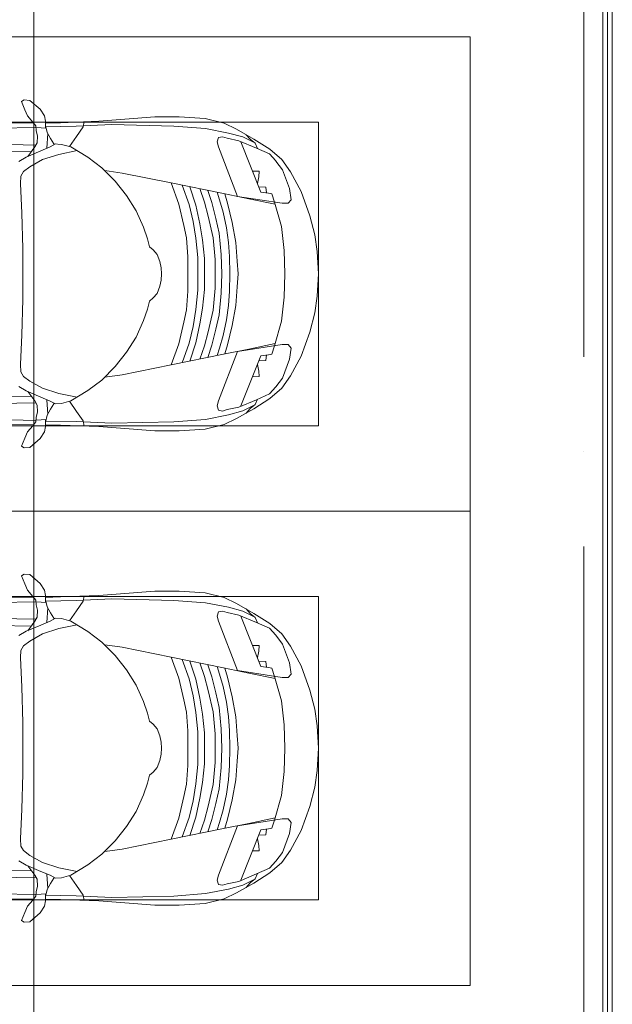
# Model space of a CAD drawing. Header units: millimetres. Extents: x -32229 to 192519, y -13689 to 125138.
# Tile 189 of 256: x 40460 to 43585, y 104500 to 109690. Entities that reach past the tile are written whole.
import ezdxf

# ---------------------------------------------------------------- set-up
doc = ezdxf.new("R2010")
doc.units = ezdxf.units.MM
doc.linetypes.add('ADSK_Линия сетки', pattern=[5000, 4000, -500, 0, -500])
for name, color, linetype, lineweight in [('A-DETL-GENF-OTLN', 7, 'Continuous', 18), ('A-FLOR-____-OTLN', 7, 'Continuous', 18), ('A-GENM-____-OTLN', 7, 'Continuous', 18), ('C-PRKG-____-OTLN', 7, 'Continuous', 18), ('S-GRID-____-OTLN', 7, 'Continuous', 9)]:
    doc.layers.add(name, color=color, linetype=linetype, lineweight=lineweight)

# ---------------------------------------------------------------- blocks, each defined once
blk = doc.blocks.new('АР_Машиноместо - 4900x2400_М__5300х2500_-V27--01 ЭЛ')
at = {"layer": 'A-DETL-GENF-OTLN', "color": 254, "lineweight": 13, "true_color": 0xd4d4d4}
for p, q in [((483.3, 2571.4), (478, 2290)), ((570.6, 2291.4), (564.4, 2580.5)), ((1929.4, 2291.4), (1935.6, 2580.5)), ((2016.7, 2571.4), (2022, 2290)), ((471.8, 2077.7), (474.5, 2239.3)), ((2028.2, 2077.7), (2025.5, 2239.3)), ((462.8, 1889.5), (471.8, 2077.7)), ((2037.2, 1889.5), (2028.2, 2077.7)), ((470.9, 1561.4), (462.8, 1889.5)), ((2029.1, 1561.4), (2037.2, 1889.5)), ((483.4, 1395.6), (470.9, 1561.4)), ((2016.6, 1395.6), (2029.1, 1561.4)), ((507.4, 1274.3), (483.4, 1395.6)), ((1992.6, 1274.3), (2016.6, 1395.6)), ((527.9, 1198.6), (507.4, 1274.3)), ((1972.1, 1198.6), (1992.6, 1274.3)), ((561.7, 1132.1), (527.9, 1198.6)), ((818.8, 1102.9), (554, 1208.1)), ((1681.2, 1102.9), (1946, 1208.1)), ((1938.3, 1132.1), (1972.1, 1198.6)), ((709.1, 1112.7), (708.2, 1146.9)), ((1790.9, 1112.7), (1791.8, 1146.9)), ((737.7, 1113.6), (709.1, 1112.7)), ((772.6, 1121.3), (737.7, 1113.6)), ((792.9, 1076.2), (791.2, 1114.5)), ((824.1, 1063.7), (818.8, 1102.9)), ((1675.9, 1063.7), (1681.2, 1102.9)), ((1707.1, 1076.2), (1708.8, 1114.5)), ((1727.4, 1121.3), (1762.3, 1113.6)), ((1762.3, 1113.6), (1790.9, 1112.7)), ((823.3, 1074.4), (792.9, 1076.2)), ((827.7, 1045), (824.1, 1063.7)), ((871.3, 1031.9), (827.7, 1045)), ((1628.7, 1031.9), (1672.3, 1045)), ((1672.3, 1045), (1675.9, 1063.7)), ((1676.7, 1074.4), (1707.1, 1076.2))]:
    blk.add_line(p, q, dxfattribs=at)
at = {"layer": 'A-DETL-GENF-OTLN', "color": 253, "lineweight": 13, "true_color": 0xaaaaaa}
for p, q in [((603.5, 2534.3), (606.1, 2314.9)), ((1896.5, 2534.3), (1893.9, 2314.9)), ((454.5, 2423.6), (456, 2301.1)), ((2045.5, 2423.6), (2044, 2301.1)), ((341.2, 2366.2), (333.1, 2350.6)), ((333.1, 2350.6), (335.2, 2322.3)), ((384.4, 2347.9), (341.2, 2366.2)), ((417.4, 2333.8), (384.4, 2347.9)), ((633.8, 2340.5), (600.8, 2263)), ((656.7, 2380.3), (633.8, 2340.5)), ((710, 2355.4), (685.1, 2322.3)), ((734.3, 2368.8), (710, 2355.4)), ((772.7, 2371.5), (734.3, 2368.8)), ((929.1, 2364.1), (772.7, 2371.5)), ((1115.2, 2358.7), (929.1, 2364.1)), ((1250, 2357.8), (1115.2, 2358.7)), ((1250, 2357.8), (1384.8, 2358.7)), ((1384.8, 2358.7), (1570.9, 2364.1)), ((1570.9, 2364.1), (1727.3, 2371.5)), ((1727.3, 2371.5), (1765.7, 2368.8)), ((1765.7, 2368.8), (1790, 2355.4)), ((1790, 2355.4), (1814.9, 2322.3)), ((1843.3, 2380.3), (1866.2, 2340.5)), ((1866.2, 2340.5), (1899.2, 2263)), ((2082.6, 2333.8), (2115.6, 2347.9)), ((2115.6, 2347.9), (2158.8, 2366.2)), ((2158.8, 2366.2), (2166.9, 2350.6)), ((2166.9, 2350.6), (2164.8, 2322.3)), ((335.2, 2322.3), (381.7, 2266.4)), ((449.8, 2306.1), (417.4, 2333.8)), ((470, 2290), (449.8, 2306.1)), ((493.6, 2288.6), (470, 2290)), ((482, 2235.6), (479.1, 2288.7)), ((523.3, 2281.2), (493.6, 2288.6)), ((580.6, 2296), (559, 2282.6)), ((630.6, 2332.9), (580.6, 2296)), ((685.1, 2322.3), (647.3, 2254.2)), ((1814.9, 2322.3), (1852.7, 2254.2)), ((1869.4, 2332.9), (1919.4, 2296)), ((1919.4, 2296), (1941, 2282.6)), ((1976.7, 2281.2), (2006.4, 2288.6)), ((2006.4, 2288.6), (2030, 2290)), ((2018, 2235.6), (2020.9, 2288.7)), ((2030, 2290), (2050.2, 2306.1)), ((2050.2, 2306.1), (2082.6, 2333.8)), ((2164.8, 2322.3), (2118.3, 2266.4)), ((381.7, 2266.4), (417.4, 2243.4)), ((417.4, 2243.4), (445.1, 2238.7)), ((445.1, 2238.7), (481.8, 2239.5)), ((453, 2159.1), (455, 2238.9)), ((505.1, 2230), (467.5, 2239.2)), ((559, 2282.6), (523.3, 2281.2)), ((600.8, 2263), (579.9, 2213.8)), ((647.3, 2254.2), (619.7, 2168.6)), ((1852.7, 2254.2), (1880.3, 2168.6)), ((1899.2, 2263), (1920.1, 2213.8)), ((1941, 2282.6), (1976.7, 2281.2)), ((1994.9, 2230), (2032.5, 2239.2)), ((2054.9, 2238.7), (2018.2, 2239.5)), ((2047, 2159.1), (2045, 2238.9)), ((2082.6, 2243.4), (2054.9, 2238.7)), ((2118.3, 2266.4), (2082.6, 2243.4)), ((536.7, 2211.8), (505.1, 2230)), ((586.6, 2231.3), (510.1, 2227.1)), ((564.3, 2195.4), (536.7, 2211.8)), ((567.1, 2153.8), (564.3, 2195.4)), ((579.9, 2213.8), (564.9, 2186.5)), ((1913.4, 2231.3), (1989.9, 2227.1)), ((1920.1, 2213.8), (1935.1, 2186.5)), ((1932.9, 2153.8), (1935.7, 2195.4)), ((1935.7, 2195.4), (1963.3, 2211.8)), ((1963.3, 2211.8), (1994.9, 2230)), ((444.9, 1956.8), (453, 2159.1)), ((580.7, 2105.7), (567.1, 2153.8)), ((619.7, 2168.6), (600.3, 2072.7)), ((1880.3, 2168.6), (1899.7, 2072.7)), ((1919.3, 2105.7), (1932.9, 2153.8)), ((2055.1, 1956.8), (2047, 2159.1)), ((578.8, 2112.6), (525.5, 2074.6)), ((634.6, 2015), (580.7, 2105.7)), ((1865.4, 2015), (1919.3, 2105.7)), ((1921.2, 2112.6), (1974.5, 2074.6)), ((475.1, 2041), (447.5, 2034.4)), ((525.5, 2074.6), (475.1, 2041)), ((1974.5, 2074.6), (2024.9, 2041)), ((2024.9, 2041), (2052.5, 2034.4)), ((690.7, 1941.6), (634.6, 2015)), ((1809.3, 1941.6), (1865.4, 2015)), ((434.8, 1820.7), (444.9, 1956.8)), ((761.1, 1871.7), (690.7, 1941.6)), ((718.3, 1834.2), (705.7, 1926.7)), ((1738.9, 1871.7), (1809.3, 1941.6)), ((1781.7, 1834.2), (1794.3, 1926.7)), ((2065.2, 1820.7), (2055.1, 1956.8)), ((837.5, 1812.1), (761.1, 1871.7)), ((1662.5, 1812.1), (1738.9, 1871.7)), ((422, 1662.9), (434.8, 1820.7)), ((770, 1576.5), (718.3, 1834.2)), ((1730, 1576.5), (1781.7, 1834.2)), ((2078, 1662.9), (2065.2, 1820.7)), ((917, 1761.1), (837.5, 1812.1)), ((1583, 1761.1), (1662.5, 1812.1)), ((1004.2, 1721.4), (917, 1761.1)), ((1064.9, 1700.5), (1004.2, 1721.4)), ((1435.1, 1700.5), (1495.8, 1721.4)), ((1495.8, 1721.4), (1583, 1761.1)), ((422, 1534.1), (422, 1662.9)), ((1107.2, 1689.8), (1064.9, 1700.5)), ((1123.5, 1670.9), (1107.2, 1689.8)), ((1147.5, 1650.5), (1123.5, 1670.9)), ((1352.5, 1650.5), (1376.5, 1670.9)), ((1376.5, 1670.9), (1392.8, 1689.8)), ((1392.8, 1689.8), (1435.1, 1700.5)), ((2078, 1534.1), (2078, 1662.9)), ((1184.7, 1635.7), (1147.5, 1650.5)), ((1217.8, 1629.1), (1184.7, 1635.7)), ((1217.8, 1629.1), (1250, 1626.8)), ((1282.2, 1629.1), (1250, 1626.8)), ((1282.2, 1629.1), (1315.3, 1635.7)), ((1315.3, 1635.7), (1352.5, 1650.5)), ((826.8, 1300.9), (770, 1576.5)), ((881.7, 1536.4), (770, 1576.5)), ((1618.3, 1536.4), (1730, 1576.5)), ((1673.2, 1300.9), (1730, 1576.5)), ((430.8, 1396.6), (422, 1534.1)), ((884.3, 1480.8), (782, 1518.1)), ((994.9, 1509.3), (881.7, 1536.4)), ((1060, 1496.1), (994.9, 1509.3)), ((1440, 1496.1), (1505.1, 1509.3)), ((1505.1, 1509.3), (1618.3, 1536.4)), ((1615.7, 1480.8), (1718, 1518.1)), ((2069.2, 1396.6), (2078, 1534.1)), ((887, 1446.5), (790.4, 1477.3)), ((973.4, 1459.7), (884.3, 1480.8)), ((1061.9, 1445.7), (973.4, 1459.7)), ((1159.3, 1489.1), (1060, 1496.1)), ((1250, 1488.3), (1159.3, 1489.1)), ((1250, 1488.3), (1340.7, 1489.1)), ((1340.7, 1489.1), (1440, 1496.1)), ((1438.1, 1445.7), (1526.6, 1459.7)), ((1526.6, 1459.7), (1615.7, 1480.8)), ((1613, 1446.5), (1709.6, 1477.3)), ((871.4, 1401.1), (800.5, 1424.6)), ((986.2, 1425.6), (887, 1446.5)), ((1070, 1410.4), (986.2, 1425.6)), ((1163.9, 1435.1), (1061.9, 1445.7)), ((1168.3, 1399.8), (1070, 1410.4)), ((1250, 1435.1), (1163.9, 1435.1)), ((1250, 1435.1), (1336.1, 1435.1)), ((1331.7, 1399.8), (1430, 1410.4)), ((1336.1, 1435.1), (1438.1, 1445.7)), ((1430, 1410.4), (1513.8, 1425.6)), ((1513.8, 1425.6), (1613, 1446.5)), ((1628.6, 1401.1), (1699.5, 1424.6)), ((455.7, 1296.1), (430.8, 1396.6)), ((873.8, 1361.2), (809.9, 1383.1)), ((945.3, 1380.6), (871.4, 1401.1)), ((958.3, 1341.1), (873.8, 1361.2)), ((1059, 1354.8), (945.3, 1380.6)), ((1174.5, 1344.2), (1059, 1354.8)), ((1250, 1400.1), (1168.3, 1399.8)), ((1250, 1400.1), (1331.7, 1399.8)), ((1325.5, 1344.2), (1441, 1354.8)), ((1441, 1354.8), (1554.7, 1380.6)), ((1541.7, 1341.1), (1626.2, 1361.2)), ((1554.7, 1380.6), (1628.6, 1401.1)), ((1626.2, 1361.2), (1690.1, 1383.1)), ((2044.3, 1296.1), (2069.2, 1396.6)), ((527.2, 1305.2), (531.8, 1326)), ((535, 1280.6), (527.2, 1305.2)), ((531.8, 1326), (554.4, 1333.3)), ((554.4, 1333.3), (580.7, 1327.1)), ((580.7, 1327.1), (841.1, 1225.9)), ((859.1, 1321.2), (819.9, 1334.4)), ((853.8, 1167.4), (826.8, 1300.9)), ((925.2, 1301.6), (859.1, 1321.2)), ((1007.1, 1283.7), (925.2, 1301.6)), ((1035, 1323.2), (958.3, 1341.1)), ((1148.3, 1312.4), (1035, 1323.2)), ((1250, 1309.3), (1148.3, 1312.4)), ((1250, 1344.9), (1174.5, 1344.2)), ((1250, 1344.9), (1325.5, 1344.2)), ((1250, 1309.3), (1351.7, 1312.4)), ((1351.7, 1312.4), (1465, 1323.2)), ((1465, 1323.2), (1541.7, 1341.1)), ((1492.9, 1283.7), (1574.8, 1301.6)), ((1574.8, 1301.6), (1640.9, 1321.2)), ((1640.9, 1321.2), (1680.1, 1334.4)), ((1646.2, 1167.4), (1673.2, 1300.9)), ((1919.3, 1327.1), (1658.9, 1225.9)), ((1945.6, 1333.3), (1919.3, 1327.1)), ((1968.2, 1326), (1945.6, 1333.3)), ((1965, 1280.6), (1972.8, 1305.2)), ((1972.8, 1305.2), (1968.2, 1326)), ((487.4, 1232.1), (455.7, 1296.1)), ((548.2, 1220.1), (535, 1280.6)), ((876.3, 1278.7), (828.3, 1293.7)), ((978.6, 1254.6), (876.3, 1278.7)), ((1084.1, 1236), (978.6, 1254.6)), ((1083.6, 1274.6), (1007.1, 1283.7)), ((1159.1, 1267.9), (1083.6, 1274.6)), ((1250, 1266.6), (1159.1, 1267.9)), ((1250, 1266.6), (1340.9, 1267.9)), ((1340.9, 1267.9), (1416.4, 1274.6)), ((1415.9, 1236), (1521.4, 1254.6)), ((1416.4, 1274.6), (1492.9, 1283.7)), ((1521.4, 1254.6), (1623.7, 1278.7)), ((1623.7, 1278.7), (1671.7, 1293.7)), ((1951.8, 1220.1), (1965, 1280.6)), ((2012.6, 1232.1), (2044.3, 1296.1)), ((539.3, 1140.4), (487.4, 1232.1)), ((586.9, 1126.3), (548.2, 1220.1)), ((841.1, 1225.9), (877.7, 991.4)), ((1182.5, 1227.5), (1084.1, 1236)), ((1250, 1223.7), (1182.5, 1227.5)), ((1250, 1223.7), (1317.5, 1227.5)), ((1317.5, 1227.5), (1415.9, 1236)), ((1658.9, 1225.9), (1622.3, 991.4)), ((1913.1, 1126.3), (1951.8, 1220.1)), ((1960.7, 1140.4), (2012.6, 1232.1)), ((540.4, 1159.6), (516.2, 1180.5)), ((561.3, 1132.6), (540.4, 1159.6)), ((882.6, 1027.5), (853.8, 1167.4)), ((1617.4, 1027.5), (1646.2, 1167.4)), ((1938.7, 1132.6), (1959.6, 1159.6)), ((1959.6, 1159.6), (1983.8, 1180.5)), ((593.2, 1056.8), (539.3, 1140.4)), ((589, 1121.6), (561.3, 1132.6)), ((617.9, 1057.3), (586.9, 1126.3)), ((1882.1, 1057.3), (1913.1, 1126.3)), ((1906.8, 1056.8), (1960.7, 1140.4)), ((1911, 1121.6), (1938.7, 1132.6)), ((647.2, 992.8), (593.2, 1056.8)), ((654.7, 1024.4), (617.9, 1057.3)), ((1845.3, 1024.4), (1882.1, 1057.3)), ((1852.8, 992.8), (1906.8, 1056.8)), ((711.9, 946.2), (647.2, 992.8)), ((700.9, 989.1), (655, 1024.3)), ((800.1, 952.6), (700.9, 989.1)), ((1000.2, 994.5), (871.4, 1031.3)), ((877.7, 991.4), (877.7, 958.9)), ((1127.4, 979.8), (1000.2, 994.5)), ((1372.6, 979.8), (1499.8, 994.5)), ((1499.8, 994.5), (1628.6, 1031.3)), ((1622.3, 991.4), (1622.3, 958.9)), ((1699.9, 952.6), (1799.1, 989.1)), ((1788.1, 946.2), (1852.8, 992.8)), ((1799.1, 989.1), (1845, 1024.3)), ((815.8, 891), (711.9, 946.2)), ((859, 944.1), (800.1, 952.6)), ((877.7, 958.9), (859, 944.1)), ((1250, 977.6), (1127.4, 979.8)), ((1250, 977.6), (1372.6, 979.8)), ((1622.3, 958.9), (1641, 944.1)), ((1641, 944.1), (1699.9, 952.6)), ((1684.2, 891), (1788.1, 946.2)), ((943.3, 845.1), (815.8, 891)), ((1556.7, 845.1), (1684.2, 891)), ((1044.2, 818.6), (943.3, 845.1)), ((1455.8, 818.6), (1556.7, 845.1)), ((1132.7, 806), (1044.2, 818.6)), ((1250, 800), (1132.7, 806)), ((1250, 800), (1367.3, 806)), ((1367.3, 806), (1455.8, 818.6))]:
    blk.add_line(p, q, dxfattribs=at)
at = {"layer": 'C-PRKG-____-OTLN', "color": 253, "lineweight": 13, "true_color": 0xaaaaaa}
for p, q in [((0, 0), (0, 4350)), ((450, 800), (450, 4350)), ((2050, 800), (2050, 4350)), ((2500, 0), (2500, 4350)), ((450, 800), (2050, 800)), ((2500, 0), (0, 0))]:
    blk.add_line(p, q, dxfattribs=at)
blk = doc.blocks.new('АР_Машиноместо - 4900x2400_М__5300х2500_-V28--01 ЭЛ')
at = {"layer": 'A-DETL-GENF-OTLN', "color": 253, "lineweight": 13, "true_color": 0xaaaaaa}
for p, q in [((1044.2, -818.6), (943.3, -845.1)), ((1132.7, -806), (1044.2, -818.6)), ((1250, -800), (1132.7, -806)), ((1250, -800), (1367.3, -806)), ((1367.3, -806), (1455.8, -818.6)), ((1455.8, -818.6), (1556.7, -845.1)), ((943.3, -845.1), (815.8, -891)), ((1556.7, -845.1), (1684.2, -891)), ((815.8, -891), (711.9, -946.2)), ((1684.2, -891), (1788.1, -946.2)), ((711.9, -946.2), (647.2, -992.8)), ((800.1, -952.6), (700.9, -989.1)), ((859, -944.1), (800.1, -952.6)), ((877.7, -958.9), (859, -944.1)), ((877.7, -991.4), (877.7, -958.9)), ((1127.4, -979.8), (1000.2, -994.5)), ((1250, -977.6), (1127.4, -979.8)), ((1250, -977.6), (1372.6, -979.8)), ((1372.6, -979.8), (1499.8, -994.5)), ((1622.3, -958.9), (1641, -944.1)), ((1622.3, -991.4), (1622.3, -958.9)), ((1641, -944.1), (1699.9, -952.6)), ((1699.9, -952.6), (1799.1, -989.1)), ((1788.1, -946.2), (1852.8, -992.8)), ((647.2, -992.8), (593.2, -1056.8)), ((654.7, -1024.4), (617.9, -1057.3)), ((700.9, -989.1), (655, -1024.3)), ((841.1, -1225.9), (877.7, -991.4)), ((882.6, -1027.5), (853.8, -1167.4)), ((1000.2, -994.5), (871.4, -1031.3)), ((1499.8, -994.5), (1628.6, -1031.3)), ((1617.4, -1027.5), (1646.2, -1167.4)), ((1658.9, -1225.9), (1622.3, -991.4)), ((1799.1, -989.1), (1845, -1024.3)), ((1845.3, -1024.4), (1882.1, -1057.3)), ((1852.8, -992.8), (1906.8, -1056.8)), ((593.2, -1056.8), (539.3, -1140.4)), ((617.9, -1057.3), (586.9, -1126.3)), ((1882.1, -1057.3), (1913.1, -1126.3)), ((1906.8, -1056.8), (1960.7, -1140.4)), ((539.3, -1140.4), (487.4, -1232.1)), ((561.3, -1132.6), (540.4, -1159.6)), ((586.9, -1126.3), (548.2, -1220.1)), ((589, -1121.6), (561.3, -1132.6)), ((1911, -1121.6), (1938.7, -1132.6)), ((1913.1, -1126.3), (1951.8, -1220.1)), ((1938.7, -1132.6), (1959.6, -1159.6)), ((1960.7, -1140.4), (2012.6, -1232.1)), ((540.4, -1159.6), (516.2, -1180.5)), ((853.8, -1167.4), (826.8, -1300.9)), ((1646.2, -1167.4), (1673.2, -1300.9)), ((1959.6, -1159.6), (1983.8, -1180.5)), ((487.4, -1232.1), (455.7, -1296.1)), ((548.2, -1220.1), (535, -1280.6)), ((580.7, -1327.1), (841.1, -1225.9)), ((1084.1, -1236), (978.6, -1254.6)), ((1182.5, -1227.5), (1084.1, -1236)), ((1250, -1223.7), (1182.5, -1227.5)), ((1250, -1223.7), (1317.5, -1227.5)), ((1317.5, -1227.5), (1415.9, -1236)), ((1415.9, -1236), (1521.4, -1254.6)), ((1919.3, -1327.1), (1658.9, -1225.9)), ((1951.8, -1220.1), (1965, -1280.6)), ((2012.6, -1232.1), (2044.3, -1296.1)), ((455.7, -1296.1), (430.8, -1396.6)), ((535, -1280.6), (527.2, -1305.2)), ((876.3, -1278.7), (828.3, -1293.7)), ((978.6, -1254.6), (876.3, -1278.7)), ((1007.1, -1283.7), (925.2, -1301.6)), ((1083.6, -1274.6), (1007.1, -1283.7)), ((1159.1, -1267.9), (1083.6, -1274.6)), ((1250, -1266.6), (1159.1, -1267.9)), ((1250, -1266.6), (1340.9, -1267.9)), ((1340.9, -1267.9), (1416.4, -1274.6)), ((1416.4, -1274.6), (1492.9, -1283.7)), ((1492.9, -1283.7), (1574.8, -1301.6)), ((1521.4, -1254.6), (1623.7, -1278.7)), ((1623.7, -1278.7), (1671.7, -1293.7)), ((1965, -1280.6), (1972.8, -1305.2)), ((2044.3, -1296.1), (2069.2, -1396.6)), ((527.2, -1305.2), (531.8, -1326)), ((531.8, -1326), (554.4, -1333.3)), ((554.4, -1333.3), (580.7, -1327.1)), ((826.8, -1300.9), (770, -1576.5)), ((859.1, -1321.2), (819.9, -1334.4)), ((925.2, -1301.6), (859.1, -1321.2)), ((958.3, -1341.1), (873.8, -1361.2)), ((1035, -1323.2), (958.3, -1341.1)), ((1148.3, -1312.4), (1035, -1323.2)), ((1174.5, -1344.2), (1059, -1354.8)), ((1250, -1309.3), (1148.3, -1312.4)), ((1250, -1344.9), (1174.5, -1344.2)), ((1250, -1309.3), (1351.7, -1312.4)), ((1250, -1344.9), (1325.5, -1344.2)), ((1325.5, -1344.2), (1441, -1354.8)), ((1351.7, -1312.4), (1465, -1323.2)), ((1465, -1323.2), (1541.7, -1341.1)), ((1541.7, -1341.1), (1626.2, -1361.2)), ((1574.8, -1301.6), (1640.9, -1321.2)), ((1640.9, -1321.2), (1680.1, -1334.4)), ((1673.2, -1300.9), (1730, -1576.5)), ((1945.6, -1333.3), (1919.3, -1327.1)), ((1968.2, -1326), (1945.6, -1333.3)), ((1972.8, -1305.2), (1968.2, -1326)), ((430.8, -1396.6), (422, -1534.1)), ((871.4, -1401.1), (800.5, -1424.6)), ((873.8, -1361.2), (809.9, -1383.1)), ((945.3, -1380.6), (871.4, -1401.1)), ((1059, -1354.8), (945.3, -1380.6)), ((1168.3, -1399.8), (1070, -1410.4)), ((1250, -1400.1), (1168.3, -1399.8)), ((1250, -1400.1), (1331.7, -1399.8)), ((1331.7, -1399.8), (1430, -1410.4)), ((1441, -1354.8), (1554.7, -1380.6)), ((1554.7, -1380.6), (1628.6, -1401.1)), ((1626.2, -1361.2), (1690.1, -1383.1)), ((1628.6, -1401.1), (1699.5, -1424.6)), ((2069.2, -1396.6), (2078, -1534.1)), ((887, -1446.5), (790.4, -1477.3)), ((986.2, -1425.6), (887, -1446.5)), ((1061.9, -1445.7), (973.4, -1459.7)), ((1070, -1410.4), (986.2, -1425.6)), ((1163.9, -1435.1), (1061.9, -1445.7)), ((1250, -1435.1), (1163.9, -1435.1)), ((1250, -1435.1), (1336.1, -1435.1)), ((1336.1, -1435.1), (1438.1, -1445.7)), ((1430, -1410.4), (1513.8, -1425.6)), ((1438.1, -1445.7), (1526.6, -1459.7)), ((1513.8, -1425.6), (1613, -1446.5)), ((1613, -1446.5), (1709.6, -1477.3)), ((884.3, -1480.8), (782, -1518.1)), ((973.4, -1459.7), (884.3, -1480.8)), ((1060, -1496.1), (994.9, -1509.3)), ((1159.3, -1489.1), (1060, -1496.1)), ((1250, -1488.3), (1159.3, -1489.1)), ((1250, -1488.3), (1340.7, -1489.1)), ((1340.7, -1489.1), (1440, -1496.1)), ((1440, -1496.1), (1505.1, -1509.3)), ((1526.6, -1459.7), (1615.7, -1480.8)), ((1615.7, -1480.8), (1718, -1518.1)), ((422, -1534.1), (422, -1662.9)), ((881.7, -1536.4), (770, -1576.5)), ((994.9, -1509.3), (881.7, -1536.4)), ((1505.1, -1509.3), (1618.3, -1536.4)), ((1618.3, -1536.4), (1730, -1576.5)), ((2078, -1534.1), (2078, -1662.9)), ((770, -1576.5), (718.3, -1834.2)), ((1730, -1576.5), (1781.7, -1834.2)), ((1147.5, -1650.5), (1123.5, -1670.9)), ((1184.7, -1635.7), (1147.5, -1650.5)), ((1217.8, -1629.1), (1184.7, -1635.7)), ((1217.8, -1629.1), (1250, -1626.8)), ((1282.2, -1629.1), (1250, -1626.8)), ((1282.2, -1629.1), (1315.3, -1635.7)), ((1315.3, -1635.7), (1352.5, -1650.5)), ((1352.5, -1650.5), (1376.5, -1670.9)), ((422, -1662.9), (434.8, -1820.7)), ((1064.9, -1700.5), (1004.2, -1721.4)), ((1107.2, -1689.8), (1064.9, -1700.5)), ((1123.5, -1670.9), (1107.2, -1689.8)), ((1376.5, -1670.9), (1392.8, -1689.8)), ((1392.8, -1689.8), (1435.1, -1700.5)), ((1435.1, -1700.5), (1495.8, -1721.4)), ((2078, -1662.9), (2065.2, -1820.7)), ((917, -1761.1), (837.5, -1812.1)), ((1004.2, -1721.4), (917, -1761.1)), ((1495.8, -1721.4), (1583, -1761.1)), ((1583, -1761.1), (1662.5, -1812.1)), ((837.5, -1812.1), (761.1, -1871.7)), ((1662.5, -1812.1), (1738.9, -1871.7)), ((434.8, -1820.7), (444.9, -1956.8)), ((718.3, -1834.2), (705.7, -1926.7)), ((1781.7, -1834.2), (1794.3, -1926.7)), ((2065.2, -1820.7), (2055.1, -1956.8)), ((761.1, -1871.7), (690.7, -1941.6)), ((1738.9, -1871.7), (1809.3, -1941.6)), ((444.9, -1956.8), (453, -2159.1)), ((690.7, -1941.6), (634.6, -2015)), ((1809.3, -1941.6), (1865.4, -2015)), ((2055.1, -1956.8), (2047, -2159.1)), ((634.6, -2015), (580.7, -2105.7)), ((1865.4, -2015), (1919.3, -2105.7)), ((475.1, -2041), (447.5, -2034.4)), ((525.5, -2074.6), (475.1, -2041)), ((578.8, -2112.6), (525.5, -2074.6)), ((619.7, -2168.6), (600.3, -2072.7)), ((1880.3, -2168.6), (1899.7, -2072.7)), ((1921.2, -2112.6), (1974.5, -2074.6)), ((1974.5, -2074.6), (2024.9, -2041)), ((2024.9, -2041), (2052.5, -2034.4)), ((580.7, -2105.7), (567.1, -2153.8)), ((1919.3, -2105.7), (1932.9, -2153.8)), ((453, -2159.1), (455, -2238.9)), ((567.1, -2153.8), (564.3, -2195.4)), ((647.3, -2254.2), (619.7, -2168.6)), ((1852.7, -2254.2), (1880.3, -2168.6)), ((1932.9, -2153.8), (1935.7, -2195.4)), ((2047, -2159.1), (2045, -2238.9)), ((505.1, -2230), (467.5, -2239.2)), ((536.7, -2211.8), (505.1, -2230)), ((586.6, -2231.3), (510.1, -2227.1)), ((564.3, -2195.4), (536.7, -2211.8)), ((579.9, -2213.8), (564.9, -2186.5)), ((600.8, -2263), (579.9, -2213.8)), ((1899.2, -2263), (1920.1, -2213.8)), ((1913.4, -2231.3), (1989.9, -2227.1)), ((1920.1, -2213.8), (1935.1, -2186.5)), ((1935.7, -2195.4), (1963.3, -2211.8)), ((1963.3, -2211.8), (1994.9, -2230)), ((1994.9, -2230), (2032.5, -2239.2)), ((335.2, -2322.3), (381.7, -2266.4)), ((381.7, -2266.4), (417.4, -2243.4)), ((417.4, -2243.4), (445.1, -2238.7)), ((445.1, -2238.7), (481.8, -2239.5)), ((482, -2235.6), (479.1, -2288.7)), ((523.3, -2281.2), (493.6, -2288.6)), ((559, -2282.6), (523.3, -2281.2)), ((580.6, -2296), (559, -2282.6)), ((633.8, -2340.5), (600.8, -2263)), ((685.1, -2322.3), (647.3, -2254.2)), ((1814.9, -2322.3), (1852.7, -2254.2)), ((1866.2, -2340.5), (1899.2, -2263)), ((1919.4, -2296), (1941, -2282.6)), ((1941, -2282.6), (1976.7, -2281.2)), ((1976.7, -2281.2), (2006.4, -2288.6)), ((2018, -2235.6), (2020.9, -2288.7)), ((2054.9, -2238.7), (2018.2, -2239.5)), ((2082.6, -2243.4), (2054.9, -2238.7)), ((2118.3, -2266.4), (2082.6, -2243.4)), ((2164.8, -2322.3), (2118.3, -2266.4)), ((333.1, -2350.6), (335.2, -2322.3)), ((417.4, -2333.8), (384.4, -2347.9)), ((449.8, -2306.1), (417.4, -2333.8)), ((470, -2290), (449.8, -2306.1)), ((454.5, -2423.6), (456, -2301.1)), ((493.6, -2288.6), (470, -2290)), ((630.6, -2332.9), (580.6, -2296)), ((603.5, -2534.3), (606.1, -2314.9)), ((710, -2355.4), (685.1, -2322.3)), ((1790, -2355.4), (1814.9, -2322.3)), ((1869.4, -2332.9), (1919.4, -2296)), ((1896.5, -2534.3), (1893.9, -2314.9)), ((2006.4, -2288.6), (2030, -2290)), ((2030, -2290), (2050.2, -2306.1)), ((2045.5, -2423.6), (2044, -2301.1)), ((2050.2, -2306.1), (2082.6, -2333.8)), ((2082.6, -2333.8), (2115.6, -2347.9)), ((2166.9, -2350.6), (2164.8, -2322.3)), ((341.2, -2366.2), (333.1, -2350.6)), ((384.4, -2347.9), (341.2, -2366.2)), ((656.7, -2380.3), (633.8, -2340.5)), ((734.3, -2368.8), (710, -2355.4)), ((772.7, -2371.5), (734.3, -2368.8)), ((929.1, -2364.1), (772.7, -2371.5)), ((1115.2, -2358.7), (929.1, -2364.1)), ((1250, -2357.8), (1115.2, -2358.7)), ((1250, -2357.8), (1384.8, -2358.7)), ((1384.8, -2358.7), (1570.9, -2364.1)), ((1570.9, -2364.1), (1727.3, -2371.5)), ((1727.3, -2371.5), (1765.7, -2368.8)), ((1765.7, -2368.8), (1790, -2355.4)), ((1843.3, -2380.3), (1866.2, -2340.5)), ((2115.6, -2347.9), (2158.8, -2366.2)), ((2158.8, -2366.2), (2166.9, -2350.6))]:
    blk.add_line(p, q, dxfattribs=at)
at = {"layer": 'A-DETL-GENF-OTLN', "color": 254, "lineweight": 13, "true_color": 0xd4d4d4}
for p, q in [((871.3, -1031.9), (827.7, -1045)), ((1628.7, -1031.9), (1672.3, -1045)), ((792.9, -1076.2), (791.2, -1114.5)), ((823.3, -1074.4), (792.9, -1076.2)), ((824.1, -1063.7), (818.8, -1102.9)), ((827.7, -1045), (824.1, -1063.7)), ((1672.3, -1045), (1675.9, -1063.7)), ((1675.9, -1063.7), (1681.2, -1102.9)), ((1676.7, -1074.4), (1707.1, -1076.2)), ((1707.1, -1076.2), (1708.8, -1114.5)), ((561.7, -1132.1), (527.9, -1198.6)), ((818.8, -1102.9), (554, -1208.1)), ((709.1, -1112.7), (708.2, -1146.9)), ((737.7, -1113.6), (709.1, -1112.7)), ((772.6, -1121.3), (737.7, -1113.6)), ((1681.2, -1102.9), (1946, -1208.1)), ((1727.4, -1121.3), (1762.3, -1113.6)), ((1762.3, -1113.6), (1790.9, -1112.7)), ((1790.9, -1112.7), (1791.8, -1146.9)), ((1938.3, -1132.1), (1972.1, -1198.6)), ((527.9, -1198.6), (507.4, -1274.3)), ((1972.1, -1198.6), (1992.6, -1274.3)), ((507.4, -1274.3), (483.4, -1395.6)), ((1992.6, -1274.3), (2016.6, -1395.6)), ((483.4, -1395.6), (470.9, -1561.4)), ((2016.6, -1395.6), (2029.1, -1561.4)), ((470.9, -1561.4), (462.8, -1889.5)), ((2029.1, -1561.4), (2037.2, -1889.5)), ((462.8, -1889.5), (471.8, -2077.7)), ((2037.2, -1889.5), (2028.2, -2077.7)), ((471.8, -2077.7), (474.5, -2239.3)), ((2028.2, -2077.7), (2025.5, -2239.3)), ((483.3, -2571.4), (478, -2290)), ((570.6, -2291.4), (564.4, -2580.5)), ((1929.4, -2291.4), (1935.6, -2580.5)), ((2016.7, -2571.4), (2022, -2290))]:
    blk.add_line(p, q, dxfattribs=at)
at = {"layer": 'C-PRKG-____-OTLN', "color": 253, "lineweight": 13, "true_color": 0xaaaaaa}
for p, q in [((2500, 0), (0, 0)), ((0, 0), (0, -4350)), ((2500, 0), (2500, -4350)), ((450, -800), (450, -4350)), ((450, -800), (2050, -800)), ((2050, -800), (2050, -4350))]:
    blk.add_line(p, q, dxfattribs=at)
blk = doc.blocks.new('АР-Заполнение деф_ шва - Д_ш_-V249--01 ЭЛ')
at = {"layer": 'A-GENM-____-OTLN', "color": 253, "lineweight": 13, "true_color": 0xaaaaaa}
for p, q in [((0, 25), (5900, 25)), ((0, -25), (5900, -25))]:
    blk.add_line(p, q, dxfattribs=at)
blk = doc.blocks.new('Наметкина 10_РД_АР_П_отсоединено_rvt-1--01 ЭЛ')
at = {"layer": 'A-FLOR-____-OTLN', "color": 253, "lineweight": 13, "true_color": 0xaaaaaa}
for p, q in [((40535.3, 104025), (40535.3, 113350)), ((43560.3, 113050), (43560.3, 98339.6)), ((43585.3, 98750), (43585.3, 113050)), ((43535.3, 110050), (43535.3, 104150))]:
    blk.add_line(p, q, dxfattribs=at)
at = {"layer": 'A-GENM-____-OTLN', "color": 253, "lineweight": 13, "true_color": 0xaaaaaa, "rotation": 270}
blk.add_blockref('АР-Заполнение деф_ шва - Д_ш_-V249--01 ЭЛ', (43560.3, 110050), dxfattribs=at)
at = {"layer": 'C-PRKG-____-OTLN', "color": 253, "lineweight": 13, "true_color": 0xaaaaaa}
for name, rotation in [('АР_Машиноместо - 4900x2400_М__5300х2500_-V27--01 ЭЛ', 90.00000000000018), ('АР_Машиноместо - 4900x2400_М__5300х2500_-V28--01 ЭЛ', 270.0000000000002)]:
    blk.add_blockref(name, (42835.3, 107100), dxfattribs=dict(at, rotation=rotation))

msp = doc.modelspace()

# ---------------------------------------------------------------- linework, layer by layer
at = {"layer": 'S-GRID-____-OTLN', "color": 253, "linetype": 'ADSK_Линия сетки', "true_color": 0xaaaaaa}
msp.add_line((43435.3, -12088.9), (43435.3, 125138.4), dxfattribs=at)

# ---------------------------------------------------------------- block references
at = {"lineweight": 5}
msp.add_blockref('Наметкина 10_РД_АР_П_отсоединено_rvt-1--01 ЭЛ', (0, 0), dxfattribs=at)

doc.saveas('drawing.dxf')
